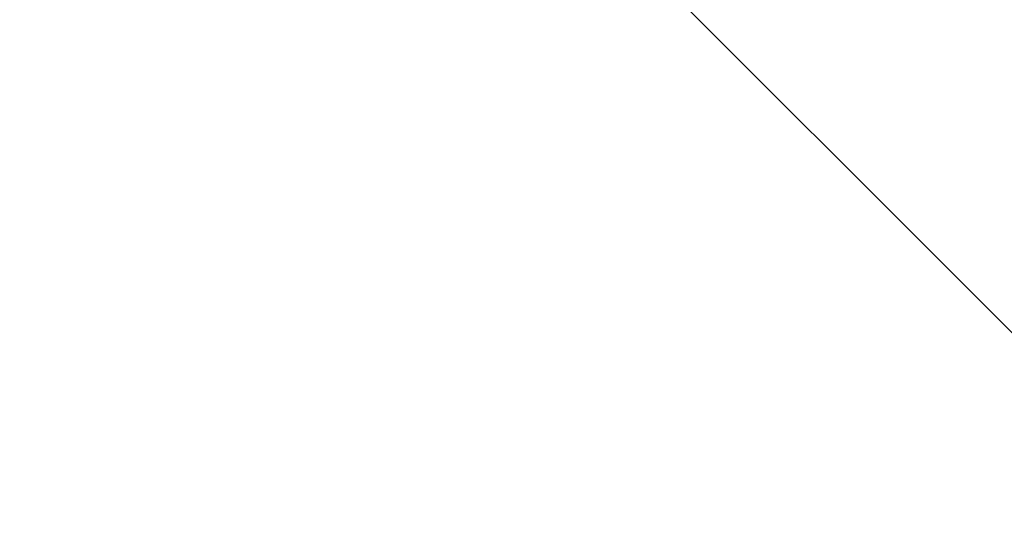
# Model space of a CAD drawing. Header units: centimetres. Extents: x 118 to 897, y -231 to 654.
# Tile 87 of 256: x 123.942 to 124.163, y -222.528 to -222.415. Entities that reach past the tile are written whole.
import ezdxf

# ---------------------------------------------------------------- set-up
doc = ezdxf.new("R2010")
doc.units = ezdxf.units.CM
doc.header["$MEASUREMENT"] = 0
doc.layers.add('Ben', color=254, linetype='Continuous')
doc.layers.add('IGES level 3', color=254, linetype='Continuous', true_color=0xcad1ee)

# ---------------------------------------------------------------- blocks, each defined once
blk = doc.blocks.new('A$C30CE010A')
at = {"layer": 'IGES level 3'}
mesh = blk.add_polyface(dxfattribs=at)
corners = [(-196.04063, 174.05062, 877.54102), (-196.50761, 174.19667, 877.8551), (-196.79902, 174.14656, 877.46747), (-196.34922, 173.99752, 877.13049), (-196.25709, 173.70333, 876.40808), (-196.68269, 173.90963, 876.74628), (-197.03782, 173.78768, 876.39191), (-196.62867, 173.57576, 876.03735), (-195.90822, 173.79537, 876.81012), (-195.58534, 173.85091, 877.23962), (-196.22566, 173.31472, 875.70953), (-197.01948, 173.41384, 875.70135), (-196.63008, 173.14711, 875.36188), (-195.84114, 173.44667, 876.0932), (-195.48008, 173.54189, 876.50922), (-195.14598, 173.59938, 876.95367), (-195.83259, 173.00685, 875.41156), (-196.24681, 172.83522, 875.05548), (-195.4387, 173.14211, 875.80457), (-195.06892, 173.23958, 876.23071), (-194.72667, 173.29848, 876.68591), (-195.85081, 172.45815, 874.76978), (-196.6822, 172.62636, 874.73645), (-196.29268, 172.24617, 874.44598), (-195.43043, 172.63234, 875.13116), (-195.03071, 172.76955, 875.53003), (-194.65541, 172.86855, 875.96246), (-194.30809, 172.9283, 876.4245), (-196.98185, 174.2878, 878.17889), (-196.18986, 174.20046, 878.2323), (-196.55116, 174.27651, 878.4494), (-195.48579, 173.95931, 877.80927), (-195.83415, 174.09456, 878.01855), (-194.81831, 173.60366, 877.4082), (-195.14662, 173.79537, 877.60547), (-196.75383, 171.99642, 874.16345), (-196.22371, 171.73397, 874.0578), (-195.89445, 171.9067, 874.27045), (-195.57228, 172.06124, 874.50659), (-195.2588, 172.19686, 874.76508), (-194.50258, 173.38509, 877.21851), (-194.201, 173.14083, 877.03729), (-193.91514, 172.87209, 876.86554), (-196.55836, 171.54396, 873.86981), (-194.95567, 172.3127, 875.04456), (-194.66438, 172.40834, 875.34363), (-194.38643, 172.48329, 875.66077), (-194.12324, 172.53707, 875.99438), (-193.87617, 172.56942, 876.34277), (-193.64644, 172.58022, 876.7041)]
mesh.append_faces([[corners[k] for k in face] for face in [(0, 1, 2, 3), (4, 5, 6, 7), (8, 3, 5, 4), (9, 0, 3, 8), (10, 7, 11, 12), (13, 4, 7, 10), (14, 8, 4, 13), (15, 9, 8, 14), (16, 10, 12, 17), (18, 13, 10, 16), (19, 14, 13, 18), (20, 15, 14, 19), (21, 17, 22, 23), (24, 16, 17, 21), (25, 18, 16, 24), (26, 19, 18, 25), (27, 20, 19, 26), (28, 1, 29, 30), (0, 9, 31, 32), (9, 15, 33, 34), (23, 35, 36, 37), (24, 21, 38, 39), (21, 23, 37, 38), (1, 0, 32, 29), (34, 31, 9, 9), (40, 33, 15, 20), (20, 41, 40, 40), (20, 27, 42, 41), (43, 36, 35, 35), (25, 24, 44, 45), (39, 44, 24, 24), (27, 26, 46, 47), (45, 46, 26, 25), (27, 48, 42, 42), (42, 48, 49, 49), (27, 47, 48, 48)]])

msp = doc.modelspace()

# ---------------------------------------------------------------- block references
at = {"layer": 'Ben', "extrusion": (-3.8e-15, -1, -1e-16)}
msp.add_blockref('A$C30CE010A', (320.98027, 211.51854, -654.12857), dxfattribs=at)

doc.saveas('drawing.dxf')
